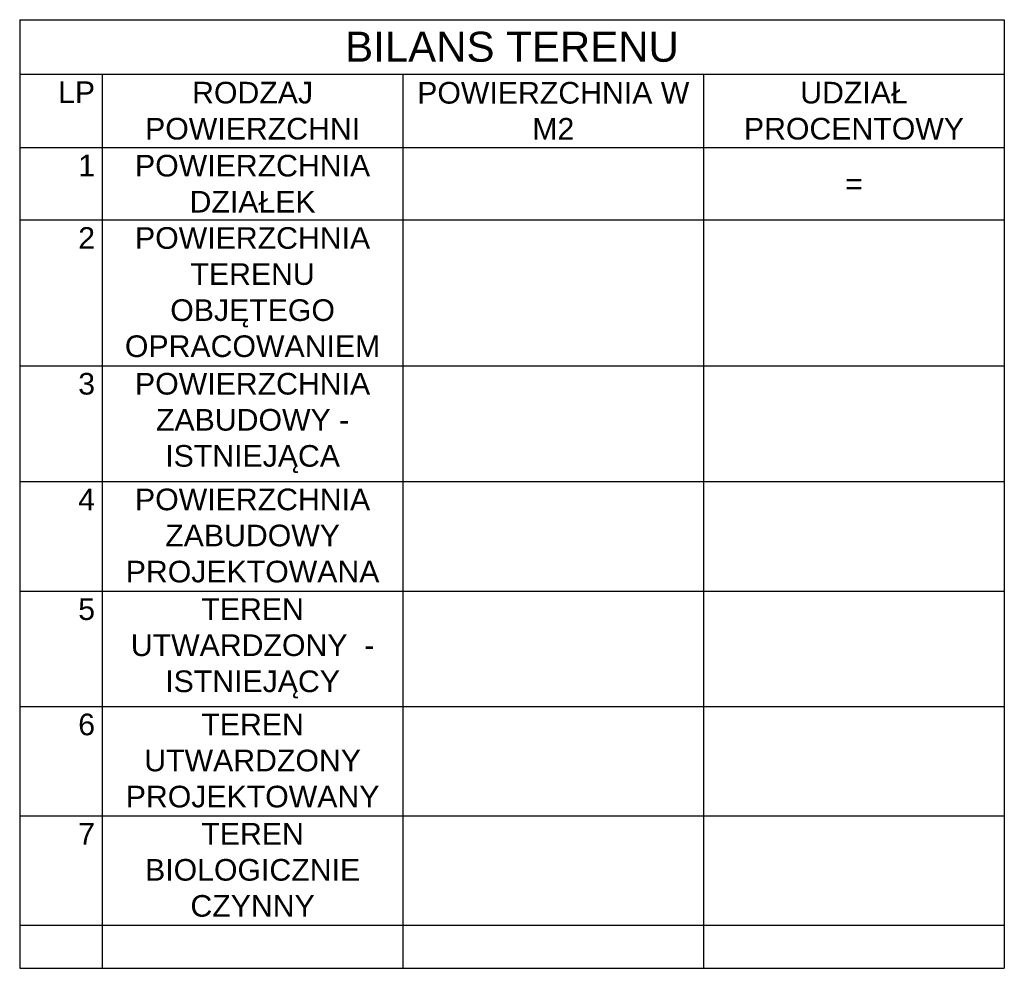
# Model space of a CAD drawing. Header units: metres. Extents: x 7408630 to 7411134, y 5569633 to 5570339.
# Tile 13 of 76: x 7410370.33 to 7410378.52, y 5569886.93 to 5569894.83. Entities that reach past the tile are written whole.
import ezdxf

# ---------------------------------------------------------------- set-up
doc = ezdxf.new("R2010")
doc.units = ezdxf.units.M
doc.header["$MEASUREMENT"] = 0
doc.styles.get("Standard").update_dxf_attribs({"font": 'arial.ttf'})

# ---------------------------------------------------------------- blocks, each defined once
blk = doc.blocks.new('*T401')
at = {"color": 0, "linetype": 'ByBlock', "lineweight": -2}
for p, q in [((0, 0), (8.1865, 0)), ((0, 0), (0, -7.8914)), ((8.1865, 0), (8.1865, -7.8914)), ((0, -0.4533), (8.1865, -0.4533)), ((0.6865, -0.4533), (0.6865, -7.8914)), ((3.1865, -0.4533), (3.1865, -7.8914)), ((5.6865, -0.4533), (5.6865, -7.8914)), ((0, -1.0628), (8.1865, -1.0628)), ((0, -1.666), (8.1865, -1.666)), ((0, -2.8786), (8.1865, -2.8786)), ((0, -3.8409), (8.1865, -3.8409)), ((0, -4.7535), (8.1865, -4.7535)), ((0, -5.7126), (8.1865, -5.7126)), ((0, -6.622), (8.1865, -6.622)), ((0, -7.5314), (8.1865, -7.5314)), ((0, -7.8914), (8.1865, -7.8914))]:
    blk.add_line(p, q, dxfattribs=at)
at = {"color": 0}
for s, insert, char_height, width, attachment_point in [('BILANS TERENU', (4.0933, -0.2267), 0.25, 8.066508, 5), ('UDZIAŁ PROCENTOWY', (6.9365, -0.7581), 0.18, 2.38, 5), ('LP', (0.6265, -0.5133), 0.18, 0.566508, 3), ('RODZAJ POWIERZCHNI', (1.9365, -0.7581), 0.18, 2.38, 5), ('POWIERZCHNIA W M2', (4.4365, -0.7581), 0.18, 2.38, 5), ('1', (0.6265, -1.1228), 0.18, 0.566508, 3), ('POWIERZCHNIA DZIAŁEK', (1.9365, -1.3644), 0.18, 2.38, 5), ('=', (6.9365, -1.3644), 0.18, 2.38, 5), ('2', (0.6265, -1.726), 0.18, 0.566508, 3), ('POWIERZCHNIA TERENU OBJĘTEGO OPRACOWANIEM', (1.9365, -1.726), 0.18, 2.38, 2), ('3', (0.6265, -2.9386), 0.18, 0.566508, 3), ('POWIERZCHNIA ZABUDOWY - ISTNIEJĄCA', (1.9365, -2.9386), 0.18, 2.38, 2), ('4', (0.6265, -3.9009), 0.18, 0.566508, 3), ('POWIERZCHNIA ZABUDOWY PROJEKTOWANA', (1.9365, -3.9009), 0.18, 2.38, 2), ('5', (0.6265, -4.8135), 0.18, 0.566508, 3), ('TEREN UTWARDZONY  - ISTNIEJĄCY', (1.9365, -4.8135), 0.18, 2.38, 2), ('6', (0.6265, -5.7726), 0.18, 0.566508, 3), ('TEREN UTWARDZONY PROJEKTOWANY', (1.9365, -5.7726), 0.18, 2.38, 2), ('7', (0.6265, -6.682), 0.18, 0.566508, 3), ('TEREN BIOLOGICZNIE CZYNNY', (1.9365, -6.682), 0.18, 2.38, 2)]:
    blk.add_mtext(s, dxfattribs=dict(at, insert=insert, char_height=char_height, width=width, attachment_point=attachment_point))

msp = doc.modelspace()

# ---------------------------------------------------------------- block references
msp.add_blockref('*T401', (7410370.33212, 5569894.82625))

doc.saveas('drawing.dxf')
